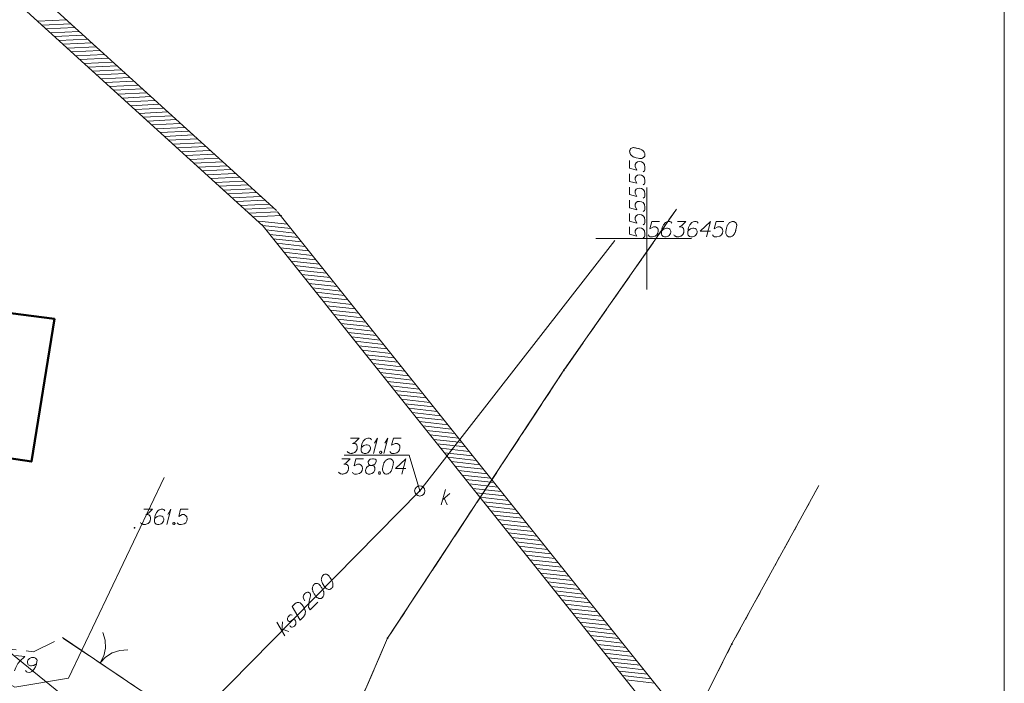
# Model space of a CAD drawing. Header units: metres. Extents: x 5555129 to 5555568, y 5636170 to 5636517.
# Tile 154 of 162: x 5555519 to 5555568, y 5636428 to 5636461. Entities that reach past the tile are written whole.
import ezdxf

# ---------------------------------------------------------------- set-up
doc = ezdxf.new("R2010")
doc.units = ezdxf.units.M
doc.header["$MEASUREMENT"] = 0
for name, pattern in [('L_0_06', [2, 1.5, -0.5]), ('PRZER1-1', [2, 1, -1]), ('PRZER3-1', [4, 3, -1])]:
    doc.linetypes.add(name, pattern=pattern)
for name, color, linetype, lineweight in [('#digitalizacja', 7, 'Continuous', 18), ('#RAMKA', 7, 'Continuous', 18), ('#skartowane', 7, 'Continuous', 18), ('#zakres', 7, 'Continuous', 18)]:
    doc.layers.add(name, color=color, linetype=linetype, lineweight=lineweight)
for name, color, linetype, lineweight, true_color in [('GEPPGD', 7, 'Continuous', 18, 0x008000), ('GESBZO', 7, 'Continuous', 50, 0x0a0909), ('GESDZI', 7, 'Continuous', 18, 0x0a0909), ('GESKKL', 7, 'PRZER3-1', 18, 0x008000), ('GESUZY', 7, 'PRZER1-1', 18, 0x008000)]:
    doc.layers.add(name, color=color, linetype=linetype, lineweight=lineweight, true_color=true_color)

# ---------------------------------------------------------------- blocks, each defined once
blk = doc.blocks.new('EPPGN')
blk.add_hatch(color=0).paths.add_polyline_path([(0, -0.09), (-0.027812, -0.085595), (-0.052901, -0.072812), (-0.072812, -0.052901), (-0.085595, -0.027812), (-0.09, 0), (-0.085595, 0.027812), (-0.072812, 0.052901), (-0.052901, 0.072812), (-0.027812, 0.085595), (0, 0.09), (0.027812, 0.085595), (0.052901, 0.072812), (0.072812, 0.052901), (0.085595, 0.027812), (0.09, 0), (0.085595, -0.027812), (0.072812, -0.052901), (0.052901, -0.072812), (0.027812, -0.085595)])
blk = doc.blocks.new('SLBRA')
at = {"color": 0, "flags": 128}
for points in [[(0, 0), (-0.068148, -0.517638), (-0.267949, -1), (-0.585786, -1.414214), (-1, -1.732051)], [(1, -1.732051), (0.585786, -1.414214), (0.267949, -1), (0.068148, -0.517638), (0, 0)]]:
    blk.add_lwpolyline(points, dxfattribs=at)
blk = doc.blocks.new('*U278')
at = {"layer": '#skartowane', "color": 7, "linetype": 'ByBlock', "lineweight": 18}
for q in [(5555526.455, 5636435.971), (5555526.508, 5636436.467)]:
    blk.add_line((5555526.656, 5636436.721), q, dxfattribs=at)
blk = doc.blocks.new('*U1594')
at = {"layer": '#digitalizacja', "color": 36, "linetype": 'ByBlock', "lineweight": 18, "true_color": 0x803300}
for p, q in [((5555539.921, 5636436.934), (5555540.122, 5636437.684)), ((5555539.992, 5636437.199), (5555540.346, 5636437.495)), ((5555540.063, 5636437.259), (5555540.216, 5636436.934))]:
    blk.add_line(p, q, dxfattribs=at)
blk = doc.blocks.new('*U1595')
at = {"layer": '#digitalizacja', "color": 36, "linetype": 'ByBlock', "lineweight": 18, "true_color": 0x803300}
for q in [(5555536.595, 5636439.462), (5555536.648, 5636439.958)]:
    blk.add_line((5555536.795, 5636440.212), q, dxfattribs=at)
blk = doc.blocks.new('*U1596')
at = {"layer": '#digitalizacja', "color": 36, "linetype": 'ByBlock', "lineweight": 18, "true_color": 0x803300}
for q in [(5555537.097, 5636439.462), (5555537.15, 5636439.958)]:
    blk.add_line((5555537.297, 5636440.212), q, dxfattribs=at)
blk = doc.blocks.new('*U1597')
at = {"layer": '#digitalizacja', "color": 36, "linetype": 'ByBlock', "lineweight": 18, "true_color": 0x803300}
for p, q in [((5555532.239, 5636430.506), (5555531.845, 5636431.175)), ((5555532.099, 5636430.743), (5555532.137, 5636431.202)), ((5555532.107, 5636430.835), (5555532.446, 5636430.716))]:
    blk.add_line(p, q, dxfattribs=at)

msp = doc.modelspace()

# ---------------------------------------------------------------- hatches: boundary and pattern name
at = {"layer": '#digitalizacja', "linetype": 'Continuous', "lineweight": 18}
h = msp.add_hatch(color=7, dxfattribs=at)
edge = h.paths.add_edge_path()
edge.add_arc((5555538.864, 5636437.616), 0.045, 0, 360)
at = {"layer": '#skartowane', "linetype": 'Continuous', "lineweight": 18}
h = msp.add_hatch(color=7, dxfattribs=at)
edge = h.paths.add_edge_path()
edge.add_arc((5555524.87, 5636435.81), 0.045, 0, 360)

# ---------------------------------------------------------------- linework, layer by layer
at = {"layer": '#digitalizacja', "color": 36, "linetype": 'Continuous', "lineweight": 18, "true_color": 0x803300}
for p, q in [((5555538.864, 5636437.616), (5555548.432, 5636449.9)), ((5555497.54, 5636446.88), (5555525.6, 5636424.155)), ((5555525.6, 5636424.155), (5555538.864, 5636437.616))]:
    msp.add_line(p, q, dxfattribs=at)
at = {"layer": '#digitalizacja', "color": 5, "linetype": 'Continuous', "lineweight": 18, "flags": 128}
msp.add_lwpolyline([(5555526.327, 5636438.276), (5555521.638, 5636428.426), (5555519.005, 5636427.984), (5555517.838, 5636428.631), (5555496.921, 5636445.974)], dxfattribs=at)
at = {"layer": '#digitalizacja', "color": 36, "linetype": 'Continuous', "lineweight": 18, "true_color": 0x803300, "flags": 128}
for points in [[(5555535.473, 5636440.212), (5555535.886, 5636440.212), (5555535.691, 5636440.011), (5555535.561, 5636439.946), (5555535.668, 5636439.946), (5555535.691, 5636439.94), (5555535.703, 5636439.934), (5555535.715, 5636439.928), (5555535.727, 5636439.922), (5555535.75, 5636439.905), (5555535.762, 5636439.887), (5555535.774, 5636439.869), (5555535.78, 5636439.851), (5555535.792, 5636439.81), (5555535.797, 5636439.775), (5555535.797, 5636439.757), (5555535.797, 5636439.733), (5555535.792, 5636439.698), (5555535.786, 5636439.674), (5555535.78, 5636439.651), (5555535.774, 5636439.633), (5555535.768, 5636439.621), (5555535.762, 5636439.609), (5555535.756, 5636439.598), (5555535.744, 5636439.58), (5555535.727, 5636439.556), (5555535.709, 5636439.539), (5555535.697, 5636439.527), (5555535.679, 5636439.515), (5555535.662, 5636439.503), (5555535.638, 5636439.491), (5555535.626, 5636439.485), (5555535.585, 5636439.474), (5555535.549, 5636439.468), (5555535.526, 5636439.462), (5555535.485, 5636439.462), (5555535.437, 5636439.468), (5555535.42, 5636439.474), (5555535.402, 5636439.48), (5555535.384, 5636439.485), (5555535.366, 5636439.497), (5555535.349, 5636439.509), (5555535.319, 5636439.533), (5555535.301, 5636439.556)], [(5555536.494, 5636440.129), (5555536.447, 5636440.194), (5555536.394, 5636440.212), (5555536.311, 5636440.212), (5555536.252, 5636440.188), (5555536.217, 5636440.176), (5555536.187, 5636440.159), (5555536.093, 5636440.052), (5555536.028, 5636439.911), (5555536.01, 5636439.834), (5555535.986, 5636439.663), (5555535.986, 5636439.574), (5555536.01, 5636439.539), (5555536.057, 5636439.491), (5555536.075, 5636439.48), (5555536.134, 5636439.462), (5555536.211, 5636439.462), (5555536.27, 5636439.474), (5555536.311, 5636439.485), (5555536.37, 5636439.533), (5555536.429, 5636439.627), (5555536.447, 5636439.686), (5555536.447, 5636439.733), (5555536.418, 5636439.81), (5555536.394, 5636439.84), (5555536.353, 5636439.863), (5555536.282, 5636439.881), (5555536.229, 5636439.881), (5555536.164, 5636439.863), (5555536.122, 5636439.846), (5555536.051, 5636439.798), (5555536.016, 5636439.769), (5555535.998, 5636439.751)], [(5555537.947, 5636440.212), (5555537.575, 5636440.212), (5555537.48, 5636439.857), (5555537.652, 5636439.946), (5555537.752, 5636439.946), (5555537.835, 5636439.893), (5555537.882, 5636439.834), (5555537.894, 5636439.733), (5555537.876, 5636439.633), (5555537.829, 5636439.55), (5555537.746, 5636439.485), (5555537.604, 5636439.462), (5555537.498, 5636439.462), (5555537.445, 5636439.485), (5555537.398, 5636439.55)], [(5555536.931, 5636439.562), (5555536.961, 5636439.562), (5555536.978, 5636439.55), (5555536.996, 5636439.527), (5555536.996, 5636439.497), (5555536.978, 5636439.474), (5555536.961, 5636439.462), (5555536.931, 5636439.462), (5555536.913, 5636439.474), (5555536.896, 5636439.497), (5555536.896, 5636439.527), (5555536.913, 5636439.55), (5555536.931, 5636439.562)], [(5555535.044, 5636439.197), (5555535.457, 5636439.197), (5555535.262, 5636438.996), (5555535.132, 5636438.931), (5555535.238, 5636438.931), (5555535.262, 5636438.925), (5555535.274, 5636438.919), (5555535.286, 5636438.913), (5555535.297, 5636438.907), (5555535.321, 5636438.889), (5555535.333, 5636438.872), (5555535.345, 5636438.854), (5555535.351, 5636438.836), (5555535.362, 5636438.795), (5555535.368, 5636438.76), (5555535.368, 5636438.742), (5555535.368, 5636438.718), (5555535.362, 5636438.683), (5555535.357, 5636438.659), (5555535.351, 5636438.636), (5555535.345, 5636438.618), (5555535.339, 5636438.606), (5555535.333, 5636438.594), (5555535.327, 5636438.582), (5555535.315, 5636438.565), (5555535.297, 5636438.541), (5555535.28, 5636438.523), (5555535.268, 5636438.512), (5555535.25, 5636438.5), (5555535.233, 5636438.488), (5555535.209, 5636438.476), (5555535.197, 5636438.47), (5555535.156, 5636438.458), (5555535.12, 5636438.453), (5555535.097, 5636438.447), (5555535.055, 5636438.447), (5555535.008, 5636438.453), (5555534.99, 5636438.458), (5555534.973, 5636438.464), (5555534.955, 5636438.47), (5555534.937, 5636438.482), (5555534.92, 5636438.494), (5555534.89, 5636438.517), (5555534.872, 5636438.541)], [(5555536.107, 5636439.197), (5555535.734, 5636439.197), (5555535.64, 5636438.842), (5555535.811, 5636438.931), (5555535.912, 5636438.931), (5555535.994, 5636438.878), (5555536.042, 5636438.819), (5555536.053, 5636438.718), (5555536.036, 5636438.618), (5555535.988, 5636438.535), (5555535.906, 5636438.47), (5555535.764, 5636438.447), (5555535.658, 5636438.447), (5555535.605, 5636438.47), (5555535.557, 5636438.535)], [(5555536.443, 5636438.872), (5555536.526, 5636438.872), (5555536.549, 5636438.878), (5555536.62, 5636438.907), (5555536.673, 5636438.954), (5555536.732, 5636439.067), (5555536.726, 5636439.149), (5555536.685, 5636439.179), (5555536.603, 5636439.197), (5555536.543, 5636439.197), (5555536.431, 5636439.179), (5555536.396, 5636439.149), (5555536.337, 5636439.061), (5555536.331, 5636439.031), (5555536.343, 5636438.943), (5555536.366, 5636438.907), (5555536.443, 5636438.872), (5555536.349, 5636438.848), (5555536.26, 5636438.76), (5555536.213, 5636438.671), (5555536.207, 5636438.641), (5555536.213, 5636438.529), (5555536.266, 5636438.47), (5555536.337, 5636438.447), (5555536.408, 5636438.447), (5555536.52, 5636438.476), (5555536.603, 5636438.529), (5555536.656, 5636438.636), (5555536.662, 5636438.671), (5555536.656, 5636438.765), (5555536.608, 5636438.848), (5555536.526, 5636438.872)], [(5555537.394, 5636439.197), (5555537.382, 5636439.197), (5555537.346, 5636439.191), (5555537.323, 5636439.185), (5555537.305, 5636439.179), (5555537.276, 5636439.167), (5555537.24, 5636439.149), (5555537.211, 5636439.132), (5555537.181, 5636439.108), (5555537.163, 5636439.084), (5555537.146, 5636439.055), (5555537.128, 5636439.025), (5555537.11, 5636438.99), (5555537.098, 5636438.966), (5555537.087, 5636438.931), (5555537.069, 5636438.872), (5555537.051, 5636438.783), (5555537.039, 5636438.712), (5555537.039, 5636438.647), (5555537.045, 5636438.6), (5555537.069, 5636438.547), (5555537.087, 5636438.517), (5555537.116, 5636438.482), (5555537.152, 5636438.458), (5555537.169, 5636438.453), (5555537.205, 5636438.447), (5555537.234, 5636438.447), (5555537.282, 5636438.453), (5555537.323, 5636438.464), (5555537.352, 5636438.482), (5555537.394, 5636438.512), (5555537.411, 5636438.529), (5555537.435, 5636438.553), (5555537.453, 5636438.576), (5555537.465, 5636438.594), (5555537.476, 5636438.624), (5555537.482, 5636438.636), (5555537.494, 5636438.665), (5555537.506, 5636438.701), (5555537.518, 5636438.736), (5555537.524, 5636438.76), (5555537.53, 5636438.777), (5555537.535, 5636438.801), (5555537.547, 5636438.854), (5555537.553, 5636438.884), (5555537.559, 5636438.913), (5555537.565, 5636438.954), (5555537.571, 5636439.008), (5555537.571, 5636439.025), (5555537.565, 5636439.049), (5555537.559, 5636439.072), (5555537.541, 5636439.108), (5555537.524, 5636439.132), (5555537.506, 5636439.149), (5555537.482, 5636439.167), (5555537.459, 5636439.179), (5555537.441, 5636439.185), (5555537.423, 5636439.191), (5555537.394, 5636439.197)], [(5555538.179, 5636438.724), (5555537.671, 5636438.724), (5555538.179, 5636439.197), (5555537.978, 5636438.447)], [(5555536.874, 5636438.547), (5555536.904, 5636438.547), (5555536.921, 5636438.535), (5555536.939, 5636438.512), (5555536.939, 5636438.482), (5555536.921, 5636438.458), (5555536.904, 5636438.447), (5555536.874, 5636438.447), (5555536.856, 5636438.458), (5555536.839, 5636438.482), (5555536.839, 5636438.512), (5555536.856, 5636438.535), (5555536.874, 5636438.547)], [(5555534.121, 5636433.484), (5555534.112, 5636433.476), (5555534.092, 5636433.446), (5555534.079, 5636433.425), (5555534.071, 5636433.409), (5555534.059, 5636433.379), (5555534.046, 5636433.342), (5555534.038, 5636433.308), (5555534.034, 5636433.271), (5555534.039, 5636433.241), (5555534.047, 5636433.208), (5555534.056, 5636433.175), (5555534.069, 5636433.137), (5555534.077, 5636433.112), (5555534.094, 5636433.079), (5555534.124, 5636433.025), (5555534.175, 5636432.95), (5555534.217, 5636432.892), (5555534.263, 5636432.846), (5555534.301, 5636432.817), (5555534.355, 5636432.797), (5555534.389, 5636432.789), (5555534.435, 5636432.785), (5555534.476, 5636432.794), (5555534.493, 5636432.802), (5555534.522, 5636432.823), (5555534.543, 5636432.844), (5555534.572, 5636432.882), (5555534.592, 5636432.92), (5555534.601, 5636432.953), (5555534.608, 5636433.003), (5555534.608, 5636433.028), (5555534.608, 5636433.062), (5555534.604, 5636433.091), (5555534.599, 5636433.112), (5555534.587, 5636433.141), (5555534.582, 5636433.154), (5555534.57, 5636433.183), (5555534.553, 5636433.216), (5555534.536, 5636433.249), (5555534.523, 5636433.27), (5555534.515, 5636433.287), (5555534.502, 5636433.307), (5555534.472, 5636433.353), (5555534.455, 5636433.378), (5555534.438, 5636433.403), (5555534.413, 5636433.436), (5555534.379, 5636433.478), (5555534.367, 5636433.49), (5555534.346, 5636433.503), (5555534.325, 5636433.515), (5555534.287, 5636433.527), (5555534.258, 5636433.531), (5555534.233, 5636433.531), (5555534.204, 5636433.527), (5555534.179, 5636433.518), (5555534.162, 5636433.51), (5555534.146, 5636433.501), (5555534.121, 5636433.484)], [(5555533.677, 5636433.034), (5555533.669, 5636433.026), (5555533.648, 5636432.996), (5555533.636, 5636432.975), (5555533.628, 5636432.959), (5555533.615, 5636432.929), (5555533.603, 5636432.892), (5555533.595, 5636432.858), (5555533.591, 5636432.821), (5555533.595, 5636432.791), (5555533.604, 5636432.758), (5555533.613, 5636432.725), (5555533.625, 5636432.687), (5555533.634, 5636432.662), (5555533.651, 5636432.629), (5555533.681, 5636432.575), (5555533.731, 5636432.5), (5555533.773, 5636432.442), (5555533.82, 5636432.396), (5555533.857, 5636432.367), (5555533.912, 5636432.347), (5555533.945, 5636432.339), (5555533.991, 5636432.335), (5555534.033, 5636432.344), (5555534.05, 5636432.352), (5555534.079, 5636432.373), (5555534.099, 5636432.394), (5555534.128, 5636432.432), (5555534.149, 5636432.47), (5555534.157, 5636432.503), (5555534.165, 5636432.553), (5555534.165, 5636432.578), (5555534.165, 5636432.612), (5555534.16, 5636432.641), (5555534.156, 5636432.662), (5555534.143, 5636432.691), (5555534.139, 5636432.704), (5555534.126, 5636432.733), (5555534.109, 5636432.766), (5555534.092, 5636432.799), (5555534.08, 5636432.82), (5555534.071, 5636432.837), (5555534.058, 5636432.857), (5555534.029, 5636432.903), (5555534.012, 5636432.928), (5555533.995, 5636432.953), (5555533.97, 5636432.986), (5555533.936, 5636433.028), (5555533.923, 5636433.04), (5555533.903, 5636433.053), (5555533.882, 5636433.065), (5555533.844, 5636433.077), (5555533.815, 5636433.081), (5555533.79, 5636433.081), (5555533.76, 5636433.077), (5555533.735, 5636433.068), (5555533.719, 5636433.06), (5555533.702, 5636433.051), (5555533.677, 5636433.034)], [(5555533.22, 5636432.233), (5555533.16, 5636432.333), (5555533.143, 5636432.416), (5555533.159, 5636432.475), (5555533.184, 5636432.525), (5555533.209, 5636432.559), (5555533.229, 5636432.58), (5555533.271, 5636432.614), (5555533.304, 5636432.631), (5555533.321, 5636432.639), (5555533.358, 5636432.652), (5555533.388, 5636432.648), (5555533.413, 5636432.64), (5555533.43, 5636432.631), (5555533.451, 5636432.619), (5555533.472, 5636432.598), (5555533.488, 5636432.573), (5555533.497, 5636432.557), (5555533.505, 5636432.532), (5555533.51, 5636432.503), (5555533.51, 5636432.478), (5555533.445, 5636432.201), (5555533.406, 5636431.917), (5555533.49, 5636431.776), (5555533.867, 5636432.159)], [(5555532.604, 5636431.945), (5555532.745, 5636432.088), (5555532.778, 5636432.113), (5555532.794, 5636432.122), (5555532.824, 5636432.134), (5555532.844, 5636432.139), (5555532.865, 5636432.143), (5555532.907, 5636432.143), (5555532.936, 5636432.139), (5555532.999, 5636432.119), (5555533.092, 5636432.028), (5555533.13, 5636431.982), (5555533.146, 5636431.957), (5555533.163, 5636431.932), (5555533.18, 5636431.907), (5555533.193, 5636431.878), (5555533.21, 5636431.845), (5555533.231, 5636431.791), (5555533.24, 5636431.766), (5555533.253, 5636431.686), (5555533.249, 5636431.632), (5555533.237, 5636431.578), (5555533.216, 5636431.523), (5555533.192, 5636431.481), (5555533.159, 5636431.439), (5555532.997, 5636431.275), (5555532.604, 5636431.945)], [(5555532.603, 5636431.523), (5555532.561, 5636431.539), (5555532.511, 5636431.531), (5555532.477, 5636431.514), (5555532.436, 5636431.48), (5555532.407, 5636431.442), (5555532.382, 5636431.367), (5555532.383, 5636431.3), (5555532.4, 5636431.258), (5555532.429, 5636431.221), (5555532.459, 5636431.209), (5555532.488, 5636431.213), (5555532.5, 5636431.217), (5555532.534, 5636431.234), (5555532.567, 5636431.26), (5555532.617, 5636431.293), (5555532.65, 5636431.31), (5555532.696, 5636431.307), (5555532.734, 5636431.286), (5555532.768, 5636431.244), (5555532.785, 5636431.194), (5555532.789, 5636431.124), (5555532.777, 5636431.078), (5555532.752, 5636431.036), (5555532.715, 5636430.989), (5555532.661, 5636430.943), (5555532.611, 5636430.926), (5555532.574, 5636430.93), (5555532.536, 5636430.95), (5555532.506, 5636430.979), (5555532.494, 5636431.017)]]:
    msp.add_lwpolyline(points, dxfattribs=at)
at = {"layer": '#digitalizacja', "color": 7, "linetype": 'Continuous', "lineweight": 18, "flags": 128}
msp.add_lwpolyline([(5555535.154, 5636439.365), (5555538.348, 5636439.365), (5555538.864, 5636437.616)], dxfattribs=at)
at = {"layer": '#digitalizacja', "color": 36, "linetype": 'Continuous', "lineweight": 18, "true_color": 0x803300}
msp.add_circle((5555538.864, 5636437.616), 0.25, dxfattribs=at)
at = {"layer": '#RAMKA', "color": 7, "linetype": 'Continuous', "lineweight": 18, "flags": 128}
msp.add_lwpolyline([(5555567.543, 5636516.686), (5555567.543, 5636373.686), (5555311.77, 5636373.686), (5555311.77, 5636516.686), (5555567.543, 5636516.686)], close=True, dxfattribs=at)
at = {"layer": '#skartowane', "color": 7, "linetype": 'Continuous', "lineweight": 18}
msp.add_line((5555521.33, 5636430.42), (5555525.04, 5636427.93), dxfattribs=at)
at = {"layer": '#skartowane', "color": 7, "linetype": 'L_0_06', "lineweight": 18, "flags": 128}
msp.add_lwpolyline([(5555523.62, 5636400.34), (5555522.93, 5636399.83), (5555521.94, 5636396.63), (5555519.13, 5636396.98), (5555520.4, 5636407.92), (5555519.76, 5636408.76), (5555518.17, 5636415.97), (5555516.69, 5636419.92), (5555513.22, 5636426.28), (5555507.7, 5636431.28), (5555495.03, 5636442.55), (5555497.55, 5636445.67), (5555510.37, 5636434.83), (5555515.51, 5636430.51), (5555517.4, 5636429.99), (5555519.91, 5636429.73), (5555521.33, 5636430.42), (5555525.04, 5636427.93), (5555526.54, 5636426.97), (5555528.86, 5636426.67), (5555531.07, 5636426.79), (5555533.23, 5636427.66), (5555535.2, 5636426.14), (5555526.67, 5636409.15), (5555526.12, 5636407.57), (5555526.26, 5636407.12), (5555523.62, 5636400.34)], close=True, dxfattribs=at)
at = {"layer": '#skartowane', "color": 7, "linetype": 'Continuous', "lineweight": 18, "flags": 128}
for points in [[(5555525.333, 5636436.721), (5555525.747, 5636436.721), (5555525.552, 5636436.521), (5555525.422, 5636436.456), (5555525.528, 5636436.456), (5555525.552, 5636436.45), (5555525.564, 5636436.444), (5555525.575, 5636436.438), (5555525.587, 5636436.432), (5555525.611, 5636436.414), (5555525.623, 5636436.397), (5555525.635, 5636436.379), (5555525.64, 5636436.361), (5555525.652, 5636436.32), (5555525.658, 5636436.284), (5555525.658, 5636436.267), (5555525.658, 5636436.243), (5555525.652, 5636436.208), (5555525.646, 5636436.184), (5555525.64, 5636436.16), (5555525.635, 5636436.143), (5555525.629, 5636436.131), (5555525.623, 5636436.119), (5555525.617, 5636436.107), (5555525.605, 5636436.09), (5555525.587, 5636436.066), (5555525.57, 5636436.048), (5555525.558, 5636436.036), (5555525.54, 5636436.025), (5555525.522, 5636436.013), (5555525.499, 5636436.001), (5555525.487, 5636435.995), (5555525.446, 5636435.983), (5555525.41, 5636435.977), (5555525.386, 5636435.971), (5555525.345, 5636435.971), (5555525.298, 5636435.977), (5555525.28, 5636435.983), (5555525.263, 5636435.989), (5555525.245, 5636435.995), (5555525.227, 5636436.007), (5555525.209, 5636436.019), (5555525.18, 5636436.042), (5555525.162, 5636436.066)], [(5555526.355, 5636436.639), (5555526.308, 5636436.704), (5555526.255, 5636436.721), (5555526.172, 5636436.721), (5555526.113, 5636436.698), (5555526.077, 5636436.686), (5555526.048, 5636436.668), (5555525.953, 5636436.562), (5555525.888, 5636436.42), (5555525.871, 5636436.344), (5555525.847, 5636436.172), (5555525.847, 5636436.084), (5555525.871, 5636436.048), (5555525.918, 5636436.001), (5555525.936, 5636435.989), (5555525.995, 5636435.971), (5555526.071, 5636435.971), (5555526.131, 5636435.983), (5555526.172, 5636435.995), (5555526.231, 5636436.042), (5555526.29, 5636436.137), (5555526.308, 5636436.196), (5555526.308, 5636436.243), (5555526.278, 5636436.32), (5555526.255, 5636436.349), (5555526.213, 5636436.373), (5555526.142, 5636436.391), (5555526.089, 5636436.391), (5555526.024, 5636436.373), (5555525.983, 5636436.355), (5555525.912, 5636436.308), (5555525.877, 5636436.279), (5555525.859, 5636436.261)], [(5555527.506, 5636436.721), (5555527.134, 5636436.721), (5555527.04, 5636436.367), (5555527.211, 5636436.456), (5555527.311, 5636436.456), (5555527.394, 5636436.403), (5555527.441, 5636436.344), (5555527.453, 5636436.243), (5555527.436, 5636436.143), (5555527.388, 5636436.06), (5555527.306, 5636435.995), (5555527.164, 5636435.971), (5555527.058, 5636435.971), (5555527.004, 5636435.995), (5555526.957, 5636436.06)], [(5555526.792, 5636436.072), (5555526.821, 5636436.072), (5555526.839, 5636436.06), (5555526.857, 5636436.036), (5555526.857, 5636436.007), (5555526.839, 5636435.983), (5555526.821, 5636435.971), (5555526.792, 5636435.971), (5555526.774, 5636435.983), (5555526.756, 5636436.007), (5555526.756, 5636436.036), (5555526.774, 5636436.06), (5555526.792, 5636436.072)], [(5555519.027, 5636429.537), (5555519.497, 5636429.488), (5555519.464, 5636429.462), (5555519.275, 5636429.297), (5555519.141, 5636429.145), (5555519.05, 5636428.958), (5555518.985, 5636428.787)], [(5555519.528, 5636428.814), (5555519.568, 5636428.744), (5555519.619, 5636428.721), (5555519.701, 5636428.713), (5555519.763, 5636428.73), (5555519.799, 5636428.738), (5555519.83, 5636428.753), (5555519.935, 5636428.849), (5555520.014, 5636428.983), (5555520.04, 5636429.058), (5555520.081, 5636429.226), (5555520.09, 5636429.314), (5555520.07, 5636429.351), (5555520.028, 5636429.403), (5555520.012, 5636429.417), (5555519.955, 5636429.441), (5555519.879, 5636429.448), (5555519.819, 5636429.443), (5555519.776, 5636429.435), (5555519.713, 5636429.394), (5555519.644, 5636429.306), (5555519.62, 5636429.25), (5555519.616, 5636429.203), (5555519.637, 5636429.123), (5555519.658, 5636429.091), (5555519.696, 5636429.064), (5555519.765, 5636429.039), (5555519.818, 5636429.033), (5555519.884, 5636429.044), (5555519.927, 5636429.057), (5555520.003, 5636429.097), (5555520.041, 5636429.123), (5555520.06, 5636429.139)]]:
    msp.add_lwpolyline(points, dxfattribs=at)
at = {"layer": '#zakres', "color": 134, "linetype": 'Continuous', "lineweight": 18}
for p, q in [((5555531.836, 5636451.37), (5555508.502, 5636472.569)), ((5555531.164, 5636450.63), (5555507.829, 5636471.829)), ((5555520.128, 5636460.663), (5555521.526, 5636460.73)), ((5555520.335, 5636460.475), (5555521.733, 5636460.542)), ((5555520.542, 5636460.286), (5555521.941, 5636460.353)), ((5555520.749, 5636460.098), (5555522.148, 5636460.165)), ((5555520.957, 5636459.91), (5555522.355, 5636459.977)), ((5555521.164, 5636459.722), (5555522.562, 5636459.789)), ((5555521.371, 5636459.533), (5555522.77, 5636459.6)), ((5555521.578, 5636459.345), (5555522.977, 5636459.412)), ((5555521.786, 5636459.157), (5555523.184, 5636459.224)), ((5555521.993, 5636458.968), (5555523.391, 5636459.035)), ((5555522.2, 5636458.78), (5555523.599, 5636458.847)), ((5555522.407, 5636458.592), (5555523.806, 5636458.659)), ((5555522.615, 5636458.404), (5555524.013, 5636458.471)), ((5555522.822, 5636458.215), (5555524.22, 5636458.282)), ((5555523.029, 5636458.027), (5555524.428, 5636458.094)), ((5555523.236, 5636457.839), (5555524.635, 5636457.906)), ((5555523.444, 5636457.65), (5555524.842, 5636457.717)), ((5555523.651, 5636457.462), (5555525.049, 5636457.529)), ((5555523.858, 5636457.274), (5555525.257, 5636457.341)), ((5555524.065, 5636457.086), (5555525.464, 5636457.153)), ((5555524.273, 5636456.897), (5555525.671, 5636456.964)), ((5555524.48, 5636456.709), (5555525.878, 5636456.776)), ((5555524.687, 5636456.521), (5555526.085, 5636456.588)), ((5555524.894, 5636456.332), (5555526.293, 5636456.4)), ((5555525.102, 5636456.144), (5555526.5, 5636456.211)), ((5555525.309, 5636455.956), (5555526.707, 5636456.023)), ((5555525.516, 5636455.768), (5555526.914, 5636455.835)), ((5555525.723, 5636455.579), (5555527.122, 5636455.646)), ((5555525.931, 5636455.391), (5555527.329, 5636455.458)), ((5555526.138, 5636455.203), (5555527.536, 5636455.27)), ((5555526.345, 5636455.015), (5555527.743, 5636455.082)), ((5555526.552, 5636454.826), (5555527.951, 5636454.893)), ((5555526.76, 5636454.638), (5555528.158, 5636454.705)), ((5555526.967, 5636454.45), (5555528.365, 5636454.517)), ((5555527.174, 5636454.261), (5555528.572, 5636454.328)), ((5555527.381, 5636454.073), (5555528.78, 5636454.14)), ((5555527.589, 5636453.885), (5555528.987, 5636453.952)), ((5555527.796, 5636453.697), (5555529.194, 5636453.764)), ((5555528.003, 5636453.508), (5555529.401, 5636453.575)), ((5555528.21, 5636453.32), (5555529.609, 5636453.387)), ((5555528.417, 5636453.132), (5555529.816, 5636453.199)), ((5555528.625, 5636452.943), (5555530.023, 5636453.01)), ((5555528.832, 5636452.755), (5555530.23, 5636452.822)), ((5555529.039, 5636452.567), (5555530.438, 5636452.634)), ((5555529.246, 5636452.379), (5555530.645, 5636452.446)), ((5555529.454, 5636452.19), (5555530.852, 5636452.257)), ((5555529.661, 5636452.002), (5555531.059, 5636452.069)), ((5555529.868, 5636451.814), (5555531.267, 5636451.881)), ((5555530.075, 5636451.625), (5555531.474, 5636451.693)), ((5555530.283, 5636451.437), (5555531.681, 5636451.504)), ((5555530.49, 5636451.249), (5555531.888, 5636451.316)), ((5555530.697, 5636451.061), (5555532.096, 5636451.128)), ((5555553.49, 5636424.312), (5555531.89, 5636451.312)), ((5555530.977, 5636450.861), (5555532.369, 5636450.706)), ((5555552.71, 5636423.688), (5555531.11, 5636450.688)), ((5555531.152, 5636450.642), (5555532.544, 5636450.488)), ((5555531.327, 5636450.424), (5555532.719, 5636450.269)), ((5555531.502, 5636450.205), (5555532.893, 5636450.051)), ((5555531.677, 5636449.987), (5555533.068, 5636449.832)), ((5555531.852, 5636449.768), (5555533.243, 5636449.613)), ((5555532.027, 5636449.549), (5555533.418, 5636449.395)), ((5555532.202, 5636449.331), (5555533.593, 5636449.176)), ((5555532.377, 5636449.112), (5555533.768, 5636448.957)), ((5555532.551, 5636448.893), (5555533.943, 5636448.739)), ((5555532.726, 5636448.675), (5555534.118, 5636448.52)), ((5555532.901, 5636448.456), (5555534.293, 5636448.301)), ((5555533.076, 5636448.237), (5555534.468, 5636448.083)), ((5555533.251, 5636448.019), (5555534.643, 5636447.864)), ((5555533.426, 5636447.8), (5555534.817, 5636447.645)), ((5555533.601, 5636447.581), (5555534.992, 5636447.427)), ((5555533.776, 5636447.363), (5555535.167, 5636447.208)), ((5555533.951, 5636447.144), (5555535.342, 5636446.99)), ((5555534.126, 5636446.926), (5555535.517, 5636446.771)), ((5555534.301, 5636446.707), (5555535.692, 5636446.552)), ((5555534.476, 5636446.488), (5555535.867, 5636446.334)), ((5555534.65, 5636446.27), (5555536.042, 5636446.115)), ((5555534.825, 5636446.051), (5555536.217, 5636445.896)), ((5555535, 5636445.832), (5555536.392, 5636445.678)), ((5555535.175, 5636445.614), (5555536.567, 5636445.459)), ((5555535.35, 5636445.395), (5555536.742, 5636445.24)), ((5555535.525, 5636445.176), (5555536.916, 5636445.022)), ((5555535.7, 5636444.958), (5555537.091, 5636444.803)), ((5555535.875, 5636444.739), (5555537.266, 5636444.584)), ((5555536.05, 5636444.52), (5555537.441, 5636444.366)), ((5555536.225, 5636444.302), (5555537.616, 5636444.147)), ((5555536.4, 5636444.083), (5555537.791, 5636443.929)), ((5555536.575, 5636443.865), (5555537.966, 5636443.71)), ((5555536.749, 5636443.646), (5555538.141, 5636443.491)), ((5555536.924, 5636443.427), (5555538.316, 5636443.273)), ((5555537.099, 5636443.209), (5555538.491, 5636443.054)), ((5555537.274, 5636442.99), (5555538.666, 5636442.835)), ((5555537.449, 5636442.771), (5555538.841, 5636442.617)), ((5555537.624, 5636442.553), (5555539.015, 5636442.398)), ((5555537.799, 5636442.334), (5555539.19, 5636442.179)), ((5555537.974, 5636442.115), (5555539.365, 5636441.961)), ((5555538.149, 5636441.897), (5555539.54, 5636441.742)), ((5555538.324, 5636441.678), (5555539.715, 5636441.523)), ((5555538.499, 5636441.459), (5555539.89, 5636441.305)), ((5555538.673, 5636441.241), (5555540.065, 5636441.086)), ((5555538.848, 5636441.022), (5555540.24, 5636440.868)), ((5555539.023, 5636440.804), (5555540.415, 5636440.649)), ((5555539.198, 5636440.585), (5555540.59, 5636440.43)), ((5555539.373, 5636440.366), (5555540.765, 5636440.212)), ((5555539.548, 5636440.148), (5555540.939, 5636439.993)), ((5555539.723, 5636439.929), (5555541.114, 5636439.774)), ((5555539.898, 5636439.71), (5555541.289, 5636439.556)), ((5555540.073, 5636439.492), (5555541.464, 5636439.337)), ((5555540.248, 5636439.273), (5555541.639, 5636439.118)), ((5555540.423, 5636439.054), (5555541.814, 5636438.9)), ((5555540.598, 5636438.836), (5555541.989, 5636438.681)), ((5555540.772, 5636438.617), (5555542.164, 5636438.462)), ((5555540.947, 5636438.398), (5555542.339, 5636438.244)), ((5555541.122, 5636438.18), (5555542.514, 5636438.025)), ((5555541.297, 5636437.961), (5555542.689, 5636437.807)), ((5555541.472, 5636437.743), (5555542.864, 5636437.588)), ((5555541.647, 5636437.524), (5555543.038, 5636437.369)), ((5555541.822, 5636437.305), (5555543.213, 5636437.151)), ((5555541.997, 5636437.087), (5555543.388, 5636436.932)), ((5555542.172, 5636436.868), (5555543.563, 5636436.713)), ((5555542.347, 5636436.649), (5555543.738, 5636436.495)), ((5555542.522, 5636436.431), (5555543.913, 5636436.276)), ((5555542.697, 5636436.212), (5555544.088, 5636436.057)), ((5555542.871, 5636435.993), (5555544.263, 5636435.839)), ((5555543.046, 5636435.775), (5555544.438, 5636435.62)), ((5555543.221, 5636435.556), (5555544.613, 5636435.401)), ((5555543.396, 5636435.337), (5555544.788, 5636435.183)), ((5555543.571, 5636435.119), (5555544.963, 5636434.964)), ((5555543.746, 5636434.9), (5555545.137, 5636434.746)), ((5555543.921, 5636434.682), (5555545.312, 5636434.527)), ((5555544.096, 5636434.463), (5555545.487, 5636434.308)), ((5555544.271, 5636434.244), (5555545.662, 5636434.09)), ((5555544.446, 5636434.026), (5555545.837, 5636433.871)), ((5555544.621, 5636433.807), (5555546.012, 5636433.652)), ((5555544.795, 5636433.588), (5555546.187, 5636433.434)), ((5555544.97, 5636433.37), (5555546.362, 5636433.215)), ((5555545.145, 5636433.151), (5555546.537, 5636432.996)), ((5555545.32, 5636432.932), (5555546.712, 5636432.778)), ((5555545.495, 5636432.714), (5555546.887, 5636432.559)), ((5555545.67, 5636432.495), (5555547.062, 5636432.34)), ((5555545.845, 5636432.276), (5555547.236, 5636432.122)), ((5555546.02, 5636432.058), (5555547.411, 5636431.903)), ((5555546.195, 5636431.839), (5555547.586, 5636431.685)), ((5555546.37, 5636431.62), (5555547.761, 5636431.466)), ((5555546.545, 5636431.402), (5555547.936, 5636431.247)), ((5555546.72, 5636431.183), (5555548.111, 5636431.029)), ((5555546.894, 5636430.965), (5555548.286, 5636430.81)), ((5555547.069, 5636430.746), (5555548.461, 5636430.591)), ((5555547.244, 5636430.527), (5555548.636, 5636430.373)), ((5555547.419, 5636430.309), (5555548.811, 5636430.154)), ((5555547.594, 5636430.09), (5555548.986, 5636429.935)), ((5555547.769, 5636429.871), (5555549.16, 5636429.717)), ((5555547.944, 5636429.653), (5555549.335, 5636429.498)), ((5555548.119, 5636429.434), (5555549.51, 5636429.279)), ((5555548.294, 5636429.215), (5555549.685, 5636429.061)), ((5555548.469, 5636428.997), (5555549.86, 5636428.842)), ((5555548.644, 5636428.778), (5555550.035, 5636428.624)), ((5555548.819, 5636428.559), (5555550.21, 5636428.405)), ((5555548.993, 5636428.341), (5555550.385, 5636428.186))]:
    msp.add_line(p, q, dxfattribs=at)
at = {"color": 7, "linetype": 'Continuous', "lineweight": 18, "flags": 128}
for points in [[(5555549.162, 5636454.284), (5555549.162, 5636454.272), (5555549.168, 5636454.237), (5555549.174, 5636454.213), (5555549.18, 5636454.195), (5555549.192, 5636454.166), (5555549.209, 5636454.13), (5555549.227, 5636454.101), (5555549.251, 5636454.071), (5555549.274, 5636454.054), (5555549.304, 5636454.036), (5555549.334, 5636454.018), (5555549.369, 5636454), (5555549.393, 5636453.989), (5555549.428, 5636453.977), (5555549.487, 5636453.959), (5555549.576, 5636453.941), (5555549.646, 5636453.929), (5555549.711, 5636453.929), (5555549.759, 5636453.935), (5555549.812, 5636453.959), (5555549.841, 5636453.977), (5555549.877, 5636454.006), (5555549.9, 5636454.042), (5555549.906, 5636454.059), (5555549.912, 5636454.095), (5555549.912, 5636454.124), (5555549.906, 5636454.172), (5555549.894, 5636454.213), (5555549.877, 5636454.243), (5555549.847, 5636454.284), (5555549.83, 5636454.302), (5555549.806, 5636454.325), (5555549.782, 5636454.343), (5555549.765, 5636454.355), (5555549.735, 5636454.366), (5555549.723, 5636454.372), (5555549.694, 5636454.384), (5555549.658, 5636454.396), (5555549.623, 5636454.408), (5555549.599, 5636454.414), (5555549.582, 5636454.42), (5555549.558, 5636454.426), (5555549.505, 5636454.437), (5555549.475, 5636454.443), (5555549.446, 5636454.449), (5555549.404, 5636454.455), (5555549.351, 5636454.461), (5555549.334, 5636454.461), (5555549.31, 5636454.455), (5555549.286, 5636454.449), (5555549.251, 5636454.431), (5555549.227, 5636454.414), (5555549.209, 5636454.396), (5555549.192, 5636454.372), (5555549.18, 5636454.349), (5555549.174, 5636454.331), (5555549.168, 5636454.313), (5555549.162, 5636454.284)], [(5555549.162, 5636453.829), (5555549.162, 5636453.457), (5555549.517, 5636453.363), (5555549.428, 5636453.534), (5555549.428, 5636453.634), (5555549.481, 5636453.717), (5555549.54, 5636453.764), (5555549.641, 5636453.776), (5555549.741, 5636453.758), (5555549.824, 5636453.711), (5555549.889, 5636453.628), (5555549.912, 5636453.487), (5555549.912, 5636453.38), (5555549.889, 5636453.327), (5555549.824, 5636453.28)], [(5555549.162, 5636453.18), (5555549.162, 5636452.808), (5555549.517, 5636452.713), (5555549.428, 5636452.884), (5555549.428, 5636452.985), (5555549.481, 5636453.067), (5555549.54, 5636453.115), (5555549.641, 5636453.126), (5555549.741, 5636453.109), (5555549.824, 5636453.061), (5555549.889, 5636452.979), (5555549.912, 5636452.837), (5555549.912, 5636452.731), (5555549.889, 5636452.678), (5555549.824, 5636452.63)], [(5555549.162, 5636452.53), (5555549.162, 5636452.158), (5555549.517, 5636452.063), (5555549.428, 5636452.235), (5555549.428, 5636452.335), (5555549.481, 5636452.418), (5555549.54, 5636452.465), (5555549.641, 5636452.477), (5555549.741, 5636452.459), (5555549.824, 5636452.412), (5555549.889, 5636452.329), (5555549.912, 5636452.188), (5555549.912, 5636452.081), (5555549.889, 5636452.028), (5555549.824, 5636451.981)], [(5555550, 5636447.5), (5555550, 5636452.5)], [(5555549.162, 5636451.88), (5555549.162, 5636451.508), (5555549.517, 5636451.414), (5555549.428, 5636451.585), (5555549.428, 5636451.686), (5555549.481, 5636451.768), (5555549.54, 5636451.815), (5555549.641, 5636451.827), (5555549.741, 5636451.81), (5555549.824, 5636451.762), (5555549.889, 5636451.68), (5555549.912, 5636451.538), (5555549.912, 5636451.432), (5555549.889, 5636451.378), (5555549.824, 5636451.331)], [(5555549.162, 5636451.231), (5555549.162, 5636450.859), (5555549.517, 5636450.764), (5555549.428, 5636450.936), (5555549.428, 5636451.036), (5555549.481, 5636451.119), (5555549.54, 5636451.166), (5555549.641, 5636451.178), (5555549.741, 5636451.16), (5555549.824, 5636451.113), (5555549.889, 5636451.03), (5555549.912, 5636450.888), (5555549.912, 5636450.782), (5555549.889, 5636450.729), (5555549.824, 5636450.682)], [(5555549.162, 5636450.581), (5555549.162, 5636450.209), (5555549.517, 5636450.115), (5555549.428, 5636450.286), (5555549.428, 5636450.386), (5555549.481, 5636450.469), (5555549.54, 5636450.516), (5555549.641, 5636450.528), (5555549.741, 5636450.51), (5555549.824, 5636450.463), (5555549.889, 5636450.381), (5555549.912, 5636450.239), (5555549.912, 5636450.133), (5555549.889, 5636450.079), (5555549.824, 5636450.032)], [(5555550.622, 5636450.838), (5555550.25, 5636450.838), (5555550.156, 5636450.483), (5555550.327, 5636450.572), (5555550.428, 5636450.572), (5555550.51, 5636450.519), (5555550.557, 5636450.46), (5555550.569, 5636450.359), (5555550.552, 5636450.259), (5555550.504, 5636450.176), (5555550.422, 5636450.111), (5555550.28, 5636450.088), (5555550.174, 5636450.088), (5555550.12, 5636450.111), (5555550.073, 5636450.176)], [(5555551.231, 5636450.755), (5555551.183, 5636450.82), (5555551.13, 5636450.838), (5555551.048, 5636450.838), (5555550.989, 5636450.814), (5555550.953, 5636450.802), (5555550.924, 5636450.784), (5555550.829, 5636450.678), (5555550.764, 5636450.536), (5555550.746, 5636450.46), (5555550.723, 5636450.288), (5555550.723, 5636450.2), (5555550.746, 5636450.164), (5555550.794, 5636450.117), (5555550.811, 5636450.105), (5555550.87, 5636450.088), (5555550.947, 5636450.088), (5555551.006, 5636450.099), (5555551.048, 5636450.111), (5555551.107, 5636450.158), (5555551.166, 5636450.253), (5555551.183, 5636450.312), (5555551.183, 5636450.359), (5555551.154, 5636450.436), (5555551.13, 5636450.465), (5555551.089, 5636450.489), (5555551.018, 5636450.507), (5555550.965, 5636450.507), (5555550.9, 5636450.489), (5555550.859, 5636450.471), (5555550.788, 5636450.424), (5555550.752, 5636450.395), (5555550.735, 5636450.377)], [(5555551.502, 5636450.838), (5555551.916, 5636450.838), (5555551.721, 5636450.637), (5555551.591, 5636450.572), (5555551.697, 5636450.572), (5555551.721, 5636450.566), (5555551.733, 5636450.56), (5555551.744, 5636450.554), (5555551.756, 5636450.548), (5555551.78, 5636450.53), (5555551.792, 5636450.513), (5555551.803, 5636450.495), (5555551.809, 5636450.477), (5555551.821, 5636450.436), (5555551.827, 5636450.401), (5555551.827, 5636450.383), (5555551.827, 5636450.359), (5555551.821, 5636450.324), (5555551.815, 5636450.3), (5555551.809, 5636450.276), (5555551.803, 5636450.259), (5555551.798, 5636450.247), (5555551.792, 5636450.235), (5555551.786, 5636450.223), (5555551.774, 5636450.206), (5555551.756, 5636450.182), (5555551.738, 5636450.164), (5555551.727, 5636450.153), (5555551.709, 5636450.141), (5555551.691, 5636450.129), (5555551.668, 5636450.117), (5555551.656, 5636450.111), (5555551.614, 5636450.099), (5555551.579, 5636450.093), (5555551.555, 5636450.088), (5555551.514, 5636450.088), (5555551.467, 5636450.093), (5555551.449, 5636450.099), (5555551.431, 5636450.105), (5555551.414, 5636450.111), (5555551.396, 5636450.123), (5555551.378, 5636450.135), (5555551.349, 5636450.158), (5555551.331, 5636450.182)], [(5555552.524, 5636450.755), (5555552.477, 5636450.82), (5555552.423, 5636450.838), (5555552.341, 5636450.838), (5555552.282, 5636450.814), (5555552.246, 5636450.802), (5555552.217, 5636450.784), (5555552.122, 5636450.678), (5555552.057, 5636450.536), (5555552.04, 5636450.46), (5555552.016, 5636450.288), (5555552.016, 5636450.2), (5555552.04, 5636450.164), (5555552.087, 5636450.117), (5555552.105, 5636450.105), (5555552.164, 5636450.088), (5555552.24, 5636450.088), (5555552.299, 5636450.099), (5555552.341, 5636450.111), (5555552.4, 5636450.158), (5555552.459, 5636450.253), (5555552.477, 5636450.312), (5555552.477, 5636450.359), (5555552.447, 5636450.436), (5555552.423, 5636450.465), (5555552.382, 5636450.489), (5555552.311, 5636450.507), (5555552.258, 5636450.507), (5555552.193, 5636450.489), (5555552.152, 5636450.471), (5555552.081, 5636450.424), (5555552.046, 5636450.395), (5555552.028, 5636450.377)], [(5555553.132, 5636450.365), (5555552.624, 5636450.365), (5555553.132, 5636450.838), (5555552.931, 5636450.088)], [(5555553.782, 5636450.838), (5555553.41, 5636450.838), (5555553.315, 5636450.483), (5555553.486, 5636450.572), (5555553.587, 5636450.572), (5555553.669, 5636450.519), (5555553.717, 5636450.46), (5555553.728, 5636450.359), (5555553.711, 5636450.259), (5555553.663, 5636450.176), (5555553.581, 5636450.111), (5555553.439, 5636450.088), (5555553.333, 5636450.088), (5555553.28, 5636450.111), (5555553.232, 5636450.176)], [(5555554.236, 5636450.838), (5555554.224, 5636450.838), (5555554.189, 5636450.832), (5555554.165, 5636450.826), (5555554.148, 5636450.82), (5555554.118, 5636450.808), (5555554.083, 5636450.79), (5555554.053, 5636450.773), (5555554.024, 5636450.749), (5555554.006, 5636450.725), (5555553.988, 5636450.696), (5555553.971, 5636450.666), (5555553.953, 5636450.631), (5555553.941, 5636450.607), (5555553.929, 5636450.572), (5555553.911, 5636450.513), (5555553.894, 5636450.424), (5555553.882, 5636450.353), (5555553.882, 5636450.288), (5555553.888, 5636450.241), (5555553.911, 5636450.188), (5555553.929, 5636450.158), (5555553.959, 5636450.123), (5555553.994, 5636450.099), (5555554.012, 5636450.093), (5555554.047, 5636450.088), (5555554.077, 5636450.088), (5555554.124, 5636450.093), (5555554.165, 5636450.105), (5555554.195, 5636450.123), (5555554.236, 5636450.153), (5555554.254, 5636450.17), (5555554.278, 5636450.194), (5555554.295, 5636450.217), (5555554.307, 5636450.235), (5555554.319, 5636450.265), (5555554.325, 5636450.276), (5555554.337, 5636450.306), (5555554.348, 5636450.341), (5555554.36, 5636450.377), (5555554.366, 5636450.401), (5555554.372, 5636450.418), (5555554.378, 5636450.442), (5555554.39, 5636450.495), (5555554.396, 5636450.525), (5555554.402, 5636450.554), (5555554.408, 5636450.595), (5555554.413, 5636450.649), (5555554.413, 5636450.666), (5555554.408, 5636450.69), (5555554.402, 5636450.713), (5555554.384, 5636450.749), (5555554.366, 5636450.773), (5555554.348, 5636450.79), (5555554.325, 5636450.808), (5555554.301, 5636450.82), (5555554.283, 5636450.826), (5555554.266, 5636450.832), (5555554.236, 5636450.838)], [(5555547.5, 5636450), (5555552.196, 5636450)]]:
    msp.add_lwpolyline(points, dxfattribs=at)
at = {"layer": 'GESBZO', "color": 7, "linetype": 'Continuous', "lineweight": 50, "flags": 128}
msp.add_lwpolyline([(5555513.443, 5636447.03), (5555520.944, 5636446.06), (5555519.812, 5636439.057), (5555512.438, 5636440.164), (5555513.443, 5636447.03)], close=True, dxfattribs=at)
at = {"layer": 'GESDZI', "color": 96, "linetype": 'Continuous', "lineweight": 18, "flags": 128}
for points in [[(5555520.763, 5636373.686), (5555523.637, 5636387.268), (5555525.52, 5636402.57), (5555527.3, 5636407.24), (5555537.284, 5636430.391), (5555545.937, 5636443.537), (5555551.456, 5636451.435)], [(5555551.456, 5636451.435), (5555545.937, 5636443.537), (5555537.284, 5636430.391), (5555527.3, 5636407.24)], [(5555558.445, 5636437.884), (5555554.18, 5636430.108), (5555548.809, 5636419.452), (5555542.12, 5636405.225), (5555539.133, 5636395.364), (5555534.876, 5636373.686)], [(5555534.876, 5636373.686), (5555539.133, 5636395.364), (5555542.12, 5636405.225), (5555548.809, 5636419.452), (5555554.18, 5636430.108), (5555558.445, 5636437.884)]]:
    msp.add_lwpolyline(points, dxfattribs=at)
at = {"layer": 'GESKKL', "color": 96, "linetype": 'PRZER3-1', "lineweight": 18, "ltscale": 0.5, "true_color": 0x008000}
msp.add_lwpolyline([(5555551.456, 5636451.435), (5555545.937, 5636443.537), (5555537.284, 5636430.391), (5555527.3, 5636407.24), (5555513.2, 5636436.9), (5555501.678, 5636446.425), (5555487.598, 5636456.8)], dxfattribs=at)
at = {"layer": 'GESUZY', "color": 96, "linetype": 'PRZER1-1', "lineweight": 18, "ltscale": 0.5, "true_color": 0x008000}
for points in [[(5555551.456, 5636451.435), (5555545.937, 5636443.537), (5555537.284, 5636430.391), (5555527.3, 5636407.24), (5555513.2, 5636436.9), (5555501.678, 5636446.425), (5555487.598, 5636456.8)], [(5555520.763, 5636373.686), (5555523.637, 5636387.268), (5555525.52, 5636402.57), (5555527.3, 5636407.24), (5555537.284, 5636430.391), (5555545.937, 5636443.537), (5555551.456, 5636451.435)], [(5555558.445, 5636437.884), (5555554.18, 5636430.108), (5555548.809, 5636419.452), (5555542.12, 5636405.225), (5555539.133, 5636395.364), (5555534.876, 5636373.686)], [(5555558.445, 5636437.884), (5555554.18, 5636430.108), (5555548.809, 5636419.452), (5555542.12, 5636405.225), (5555539.133, 5636395.364), (5555534.876, 5636373.686)]]:
    msp.add_lwpolyline(points, dxfattribs=at)

# ---------------------------------------------------------------- block references
at = {"layer": '#digitalizacja', "color": 36, "linetype": 'Continuous', "lineweight": 18, "true_color": 0x803300}
for name in ['*U1595', '*U1596', '*U1594', '*U1597']:
    msp.add_blockref(name, (0, 0), dxfattribs=at)
at = {"layer": '#skartowane', "color": 7, "linetype": 'Continuous', "lineweight": 18}
msp.add_blockref('*U278', (0, 0), dxfattribs=at)
at = {"layer": '#skartowane', "color": 7, "lineweight": 18, "xscale": 0.7500000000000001, "yscale": 0.7500000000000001, "zscale": 0.7500000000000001, "rotation": 145.1729561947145}
msp.add_blockref('SLBRA', (5555523.185, 5636429.175), dxfattribs=at)
at = {"layer": 'GEPPGD', "color": 96, "lineweight": 18, "true_color": 0x008000, "xscale": 0.5, "yscale": 0.5, "zscale": 0.5, "rotation": 90}
for p in [(5555545.937, 5636443.537), (5555537.284, 5636430.391), (5555554.18, 5636430.108)]:
    msp.add_blockref('EPPGN', p, dxfattribs=at)

doc.saveas('drawing.dxf')
